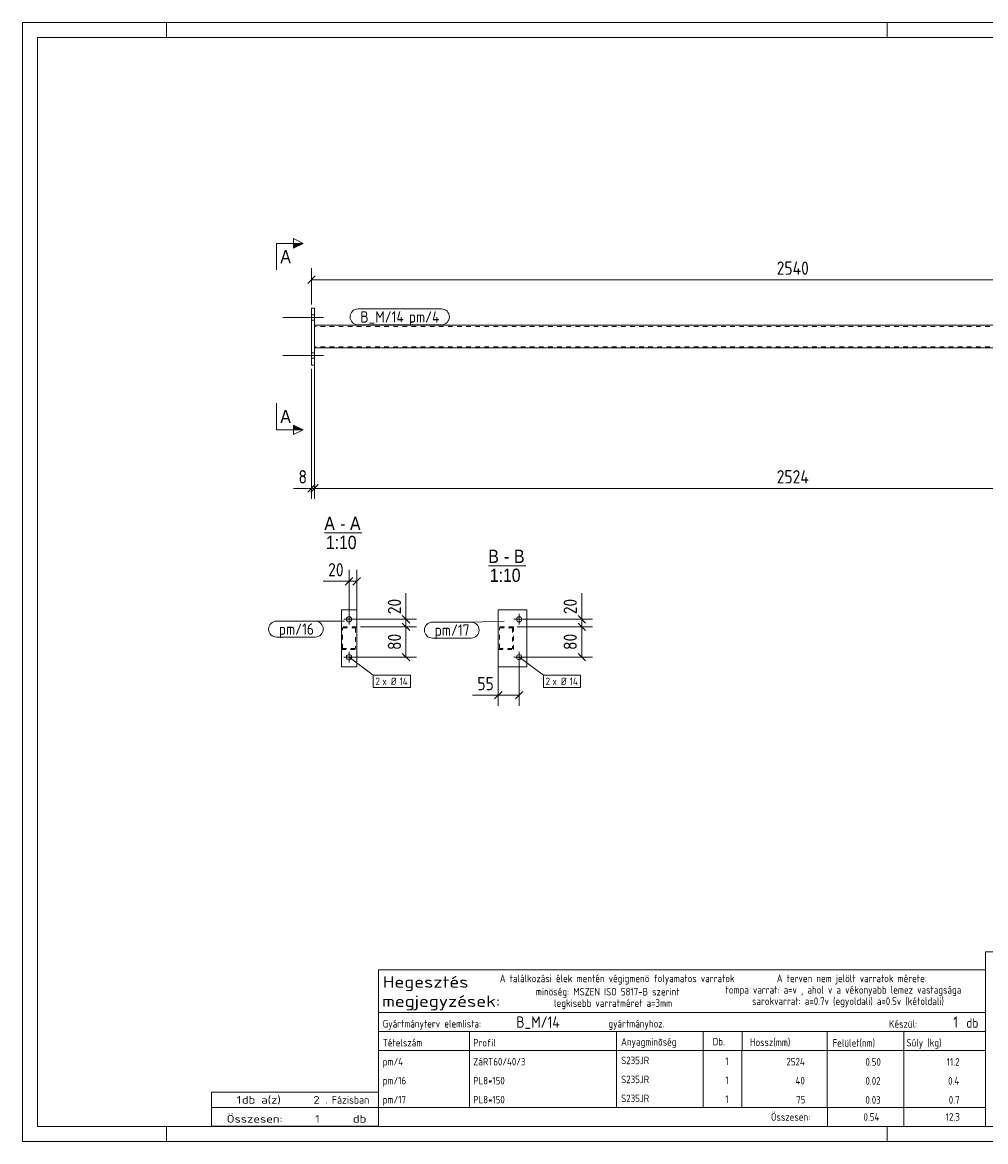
# Model space of a CAD drawing. Header units: millimetres. Extents: x 1 to 419, y 1 to 296.
# Tile 1 of 2: x 1 to 255, y 1 to 296. Entities that reach past the tile are written whole.
import ezdxf

# ---------------------------------------------------------------- set-up
doc = ezdxf.new("R2010")
doc.units = ezdxf.units.MM
doc.header["$LTSCALE"] = 0.6
doc.linetypes.add('XKITLINE00', pattern=[0])
doc.linetypes.add('XKITLINE02', pattern=[4, 2, -2])
for name, color, linetype, lineweight in [('Bolt', 7, 'Continuous', 0), ('BoltMark', 3, 'Continuous', 0), ('DrawingSheet', 5, 'Continuous', 0), ('OtherObjectType', 1, 'Continuous', 0), ('Part', 2, 'Continuous', 0), ('PartMark', 3, 'Continuous', 0), ('Section', 6, 'Continuous', 0), ('Z-DIMENSIONS', 1, 'Continuous', 0)]:
    doc.layers.add(name, color=color, linetype=linetype, lineweight=lineweight)
doc.styles.add('ARIAL', font='ARIAL.TTF')
doc.styles.add('ISOCPEUR', font='ISOCPEUR.TTF')

msp = doc.modelspace()

# ---------------------------------------------------------------- hatches: boundary and pattern name
at = {"layer": 'Section'}
for points in [[(72.5, 237.75), (75, 237.75), (72.5, 236.5)], [(72.5, 189.87), (75, 188.62), (72.5, 188.62)]]:
    msp.add_hatch(color=6, dxfattribs=at).paths.add_polyline_path(points, flags=17)

# ---------------------------------------------------------------- linework, layer by layer
at = {"layer": 'Bolt', "color": 3, "linetype": 'XKITLINE00', "lineweight": 0}
for p, q in [((77.2, 218.88), (78, 218.88)), ((69.65, 218.18), (80.4, 218.18)), ((77.2, 217.48), (78, 217.48)), ((69.65, 208.18), (80.4, 208.18)), ((77.2, 208.88), (78, 208.88)), ((77.2, 207.48), (78, 207.48)), ((85.72, 138.68), (88.52, 138.68)), ((87.12, 137.28), (87.12, 140.08)), ((133.36, 138.68), (130.56, 138.68)), ((131.96, 137.28), (131.96, 140.08)), ((87.12, 127.28), (87.12, 130.08)), ((131.96, 127.28), (131.96, 130.08)), ((85.72, 128.68), (88.52, 128.68)), ((133.36, 128.68), (130.56, 128.68))]:
    msp.add_line(p, q, dxfattribs=at)
for centre in [(87.12, 138.68), (131.96, 138.68), (87.12, 128.68), (131.96, 128.68)]:
    msp.add_circle(centre, 0.7, dxfattribs=at)
at = {"layer": 'BoltMark', "color": 7, "linetype": 'XKITLINE00', "lineweight": 0}
for p, q in [((87.12, 128.68), (93.49, 123.92)), ((131.96, 128.68), (138.33, 123.92)), ((93.49, 123.92), (103.28, 123.92)), ((93.49, 120.72), (93.49, 123.92)), ((103.28, 120.72), (103.28, 123.92)), ((138.33, 123.92), (148.12, 123.92)), ((138.33, 120.72), (138.33, 123.92)), ((148.12, 120.72), (148.12, 123.92)), ((93.49, 120.72), (103.28, 120.72)), ((138.33, 120.72), (148.12, 120.72))]:
    msp.add_line(p, q, dxfattribs=at)
at = {"layer": 'DrawingSheet', "color": 2, "linetype": 'XKITLINE00', "lineweight": 0}
for p, q in [((419, 296), (1, 296)), ((1, 296), (1, 1)), ((39, 292), (39, 296)), ((229, 292), (229, 296)), ((39, 1), (39, 5)), ((229, 1), (229, 5)), ((1, 1), (419, 1))]:
    msp.add_line(p, q, dxfattribs=at)
at = {"layer": 'DrawingSheet', "color": 3, "linetype": 'XKITLINE00', "lineweight": 0}
for p, q in [((415, 292), (5, 292)), ((5, 292), (5, 5)), ((5, 5), (415, 5))]:
    msp.add_line(p, q, dxfattribs=at)
at = {"layer": 'OtherObjectType', "color": 6, "linetype": 'XKITLINE00', "lineweight": 0}
for p, q in [((80.6, 161.43), (90.48, 161.43)), ((123.83, 152.77), (133.71, 152.77))]:
    msp.add_line(p, q, dxfattribs=at)
at = {"layer": 'OtherObjectType', "color": 7, "linetype": 'XKITLINE00', "lineweight": 0}
for p, q in [((254.84, 51.05), (254.84, 6.75)), ((254.84, 51.05), (415, 51.05)), ((94.84, 35.01), (94.84, 46.26)), ((94.84, 46.26), (254.84, 46.26)), ((254.84, 46.26), (254.84, 35.01)), ((94.84, 35.01), (254.84, 35.01)), ((94.84, 35.01), (254.84, 35.01)), ((94.84, 35.01), (94.84, 30.01)), ((254.84, 35.01), (254.84, 30.01)), ((94.84, 30.01), (254.84, 30.01)), ((94.84, 30.01), (94.84, 25.01)), ((118.84, 30.01), (118.84, 25.01)), ((157.61, 25.01), (157.61, 30.01)), ((180.5, 30.01), (180.5, 25.01)), ((190.7, 30.01), (190.7, 25.13)), ((213.15, 30.01), (213.15, 25.01)), ((233.33, 30.01), (233.33, 25.01)), ((254.84, 30.01), (254.84, 25.01)), ((94.84, 25.01), (254.84, 25.01)), ((94.84, 25.01), (94.84, 20.01)), ((118.84, 25.01), (118.84, 20.01)), ((157.61, 20.01), (157.61, 25.01)), ((180.5, 25.01), (180.5, 20.01)), ((190.67, 25.01), (190.67, 20.01)), ((213.18, 25.01), (213.18, 20.01)), ((233.33, 25.01), (233.33, 20.01)), ((254.84, 25.01), (254.84, 20.01)), ((94.84, 20.01), (94.84, 15.01)), ((118.84, 20.01), (118.84, 15.01)), ((157.61, 15.01), (157.61, 20.01)), ((180.5, 20.01), (180.5, 15.01)), ((190.67, 20), (190.67, 15)), ((213.18, 20.01), (213.18, 15.01)), ((233.33, 20.01), (233.33, 15.01)), ((254.84, 20.01), (254.84, 15.01)), ((94.84, 15), (94.84, 10)), ((118.84, 15), (118.84, 10)), ((157.61, 10), (157.61, 15)), ((180.5, 15), (180.5, 10)), ((190.67, 15), (190.67, 10)), ((213.18, 15), (213.18, 10)), ((233.33, 15), (233.33, 10)), ((254.84, 15), (254.84, 10)), ((50.84, 10), (50.84, 14)), ((50.84, 14), (94.84, 14)), ((94.84, 10), (94.84, 14)), ((50.84, 10), (94.84, 10)), ((50.85, 5.02), (50.84, 9.99)), ((50.84, 9.98), (94.74, 9.98)), ((94.84, 10), (254.84, 10)), ((94.84, 10), (94.84, 5)), ((213.19, 10), (213.19, 5)), ((233.31, 10), (233.31, 5)), ((254.84, 10), (254.84, 5)), ((50.89, 5.03), (94.79, 5.03)), ((94.84, 5), (254.84, 5))]:
    msp.add_line(p, q, dxfattribs=at)
at = {"layer": 'Part', "color": 2, "linetype": 'XKITLINE00', "lineweight": 0}
for p, q in [((77.2, 220.68), (78, 220.68)), ((77.2, 205.68), (77.2, 220.68)), ((78, 220.68), (78, 205.68)), ((78, 210.18), (78, 216.18)), ((330.4, 216.18), (78, 216.18)), ((330.4, 210.18), (78, 210.18)), ((78, 205.68), (77.2, 205.68)), ((85.12, 126.18), (85.12, 141.18)), ((85.12, 141.18), (89.12, 141.18)), ((89.12, 126.18), (89.12, 141.18)), ((126.46, 126.18), (126.46, 141.18)), ((126.46, 141.18), (133.96, 141.18)), ((133.96, 141.18), (133.96, 126.18)), ((85.12, 126.18), (89.12, 126.18)), ((133.96, 126.18), (126.46, 126.18))]:
    msp.add_line(p, q, dxfattribs=at)
at = {"layer": 'Part', "color": 7, "linetype": 'XKITLINE02', "lineweight": 0}
for p, q in [((330.4, 215.88), (78, 215.88)), ((330.4, 210.48), (78, 210.48)), ((89.12, 136.68), (85.12, 136.68)), ((85.12, 136.68), (85.12, 130.68)), ((85.42, 130.98), (85.42, 136.38)), ((85.42, 136.38), (88.82, 136.38)), ((88.82, 136.38), (88.82, 130.98)), ((89.12, 130.68), (89.12, 136.68)), ((130.46, 136.68), (126.46, 136.68)), ((126.46, 136.68), (126.46, 130.68)), ((126.76, 130.98), (126.76, 136.38)), ((126.76, 136.38), (130.16, 136.38)), ((130.16, 136.38), (130.16, 130.98)), ((130.46, 130.68), (130.46, 136.68)), ((85.12, 130.68), (89.12, 130.68)), ((88.82, 130.98), (85.42, 130.98)), ((126.46, 130.68), (130.46, 130.68)), ((130.16, 130.98), (126.76, 130.98))]:
    msp.add_line(p, q, dxfattribs=at)
at = {"layer": 'PartMark', "color": 7, "linetype": 'XKITLINE00', "lineweight": 0}
for p, q in [((89.5, 220.48), (111.45, 220.48)), ((89.5, 216.28), (111.45, 216.28)), ((68, 138.18), (78.22, 138.18)), ((85.95, 138.15), (78.22, 138.18)), ((109.08, 137.93), (119.3, 137.93)), ((127.99, 138.15), (119.3, 137.93)), ((68, 133.98), (78.22, 133.98)), ((109.08, 133.73), (119.3, 133.73))]:
    msp.add_line(p, q, dxfattribs=at)
for centre, start, end in [((89.5, 218.38), 90, 270), ((111.45, 218.38), 270, 90), ((68, 136.08), 90, 270), ((78.22, 136.08), 270, 90), ((109.08, 135.83), 90, 270), ((119.3, 135.83), 270, 90)]:
    msp.add_arc(centre, 2.1, start, end, dxfattribs=at)
at = {"layer": 'Section', "color": 6, "linetype": 'XKITLINE00', "lineweight": 0}
for p, q in [((72.5, 236.5), (72.5, 239)), ((72.5, 239), (75, 237.75)), ((68, 237.75), (68, 230.75)), ((68, 237.75), (75, 237.75)), ((75, 237.75), (72.5, 236.5)), ((68, 188.62), (68, 195.62)), ((75, 188.62), (72.5, 189.87)), ((72.5, 189.87), (72.5, 187.37)), ((68, 188.62), (75, 188.62)), ((75, 188.62), (72.5, 187.37))]:
    msp.add_line(p, q, dxfattribs=at)
at = {"layer": 'Z-DIMENSIONS', "color": 7, "linetype": 'XKITLINE00', "lineweight": 0}
for p, q in [((77.2, 221.68), (77.2, 231.23)), ((78.19, 229.17), (76.21, 227.19)), ((77.2, 228.18), (331.2, 228.18)), ((78, 209.18), (78, 170.38)), ((78, 209.18), (78, 170.38)), ((77.2, 204.68), (77.2, 170.38)), ((78.19, 174.17), (76.21, 172.19)), ((78.99, 174.17), (77.01, 172.19)), ((78.99, 174.17), (77.01, 172.19)), ((77.2, 173.18), (72.47, 173.18)), ((77.2, 173.18), (72.47, 173.18)), ((77.2, 173.18), (78, 173.18)), ((78, 173.18), (330.4, 173.18)), ((87.12, 139.68), (87.12, 151.73)), ((89.12, 137.68), (89.12, 151.73)), ((87.12, 148.68), (80.29, 148.68)), ((87.12, 148.68), (80.29, 148.68)), ((88.11, 149.67), (86.13, 147.69)), ((87.12, 148.68), (89.12, 148.68)), ((90.11, 149.67), (88.13, 147.69)), ((102.12, 138.68), (102.12, 145.52)), ((102.12, 138.68), (102.12, 145.52)), ((148.46, 138.68), (148.46, 145.52)), ((148.46, 138.68), (148.46, 145.52)), ((88.12, 138.68), (104.92, 138.68)), ((101.13, 139.67), (103.11, 137.69)), ((102.12, 136.68), (102.12, 138.68)), ((132.96, 138.68), (151.26, 138.68)), ((147.47, 139.67), (149.45, 137.69)), ((148.46, 136.68), (148.46, 138.68)), ((90.12, 136.68), (104.92, 136.68)), ((90.12, 136.68), (104.92, 136.68)), ((101.13, 137.67), (103.11, 135.69)), ((101.13, 137.67), (103.11, 135.69)), ((102.12, 128.68), (102.12, 136.68)), ((131.46, 136.68), (151.26, 136.68)), ((131.46, 136.68), (151.26, 136.68)), ((147.47, 137.67), (149.45, 135.69)), ((147.47, 137.67), (149.45, 135.69)), ((148.46, 128.68), (148.46, 136.68)), ((88.12, 128.68), (104.92, 128.68)), ((101.13, 129.67), (103.11, 127.69)), ((126.46, 129.68), (126.46, 115.88)), ((131.96, 127.68), (131.96, 115.88)), ((132.96, 128.68), (151.26, 128.68)), ((147.47, 129.67), (149.45, 127.69)), ((126.46, 118.68), (119.63, 118.68)), ((126.46, 118.68), (119.63, 118.68)), ((127.45, 119.67), (125.47, 117.69)), ((126.46, 118.68), (131.96, 118.68)), ((132.95, 119.67), (130.97, 117.69))]:
    msp.add_line(p, q, dxfattribs=at)
at = {"layer": 'Z-DIMENSIONS', "color": 3}
for p in [(77.2, 228.18), (77.2, 173.18), (78, 173.18), (78, 173.18), (87.12, 148.68), (89.12, 148.68), (102.12, 138.68), (148.46, 138.68), (102.12, 136.68), (102.12, 136.68), (148.46, 136.68), (148.46, 136.68), (102.12, 128.68), (148.46, 128.68), (126.46, 118.68), (131.96, 118.68)]:
    msp.add_point(p, dxfattribs=at)

# ---------------------------------------------------------------- texts
at = {"layer": 'BoltMark', "color": 3, "style": 'ISOCPEUR', "width": 0.85}
for s, p in [('2', (94.09, 121.32)), ('x Ø', (95.89, 121.32)), ('14', (100.44, 121.32)), ('2', (138.93, 121.32)), ('x Ø', (140.73, 121.32)), ('14', (145.28, 121.32))]:
    msp.add_text(s, height=2, dxfattribs=at).set_placement(p)
at = {"layer": 'OtherObjectType', "color": 6, "style": 'ARIAL', "width": 0.85}
for s, p in [('A', (80.6, 162.18)), ('A', (87.37, 162.18)), ('-', (84.76, 162.18)), ('1:10', (81, 157.18)), ('B', (123.83, 153.52)), ('B', (130.6, 153.52)), ('-', (127.99, 153.52)), ('1:10', (124.23, 148.52))]:
    msp.add_text(s, height=3.5, dxfattribs=at).set_placement(p)
at = {"layer": 'OtherObjectType', "color": 7, "style": 'ISOCPEUR'}
for s, height, width, p in [('Hegesztés', 3, 1.19, (95.99, 41.57)), ('A találkozási élek mentén végigmenö folyamatos varratok', 2, 0.85, (126.84, 43.01)), ('A terven nem jelölt varratok mérete:', 2, 0.85, (199.86, 43.01)), ('minöség: MSZEN ISO 5817-B szerint', 2, 0.85, (136.34, 39.51)), ('tompa varrat: a=v , ahol v a vékonyabb lemez vastagsága', 2, 0.85, (186.34, 40.01)), ('megjegyzések:', 3, 1.19, (95.84, 36.51)), ('legkisebb varratméret a=3mm', 2, 0.85, (141.16, 36.51)), ('sarokvarrat: a=0.7v (egyoldali) a=0.5v (kétoldali)', 2, 0.85, (193.34, 37.01)), ('Gyártmányterv elemlista:                               gyártmányhoz.', 2, 0.85, (95.99, 31.07)), ('Készül:', 2, 0.85, (229.47, 31.01)), ('db', 2.5, 0.85, (249.84, 31.01)), ('Tételszám', 2, 0.85, (95.99, 26.07)), ('Profil', 2, 0.85, (119.84, 26.07)), ('Anyagminõség', 2, 0.85, (158.83, 26.29)), ('Db.', 2, 0.85, (182.96, 26.35)), ('Hossz(mm)', 2, 0.85, (192.78, 26.21)), ('Felület(nm)', 2, 0.85, (214.56, 26.01)), ('Súly (kg)', 2, 0.85, (234.05, 26.07)), ('1', 2, 1.211571, (57.48, 11)), ('db a(z)', 2, 1.211571, (58.84, 11)), ('2', 2, 1.211571, (77.7, 11)), ('. Fázisban', 2, 0.935, (80.84, 11)), ('Összesen:', 2, 0.85, (198.33, 6.5)), ('Összesen:            db', 2, 1.211571, (54.84, 6)), ('1', 2, 1.211571, (78.19, 6))]:
    msp.add_text(s, height=height, dxfattribs=dict(at, width=width)).set_placement(p)
at = {"layer": 'OtherObjectType', "color": 5, "style": 'ISOCPEUR', "width": 0.85}
for s, height, p in [('B_M/14', 3, (131.2, 31.01)), ('1', 3, (246.41, 31.01)), ('pm/4', 2, (95.99, 21.07)), ('ZáRT60/40/3', 2, (119.84, 21.07)), ('S235JR', 2, (158.83, 21.41)), ('1', 2, (186.28, 21.18)), ('2524', 2, (202.41, 21.07)), ('0.50', 2, (223.23, 21.01)), ('11.2', 2, (244.68, 21.01)), ('pm/16', 2, (95.99, 16.07)), ('PL8*150', 2, (119.84, 16.07)), ('S235JR', 2, (158.83, 16.4)), ('1', 2, (186.28, 16.17)), ('40', 2, (204.81, 16.07)), ('0.02', 2, (223.23, 16)), ('0.4', 2, (245.02, 16)), ('pm/17', 2, (95.99, 11.06)), ('PL8*150', 2, (119.84, 11.06)), ('S235JR', 2, (158.83, 11.4)), ('1', 2, (186.28, 11.17)), ('75', 2, (204.98, 11.06)), ('0.03', 2, (223.23, 11)), ('0.7', 2, (245.19, 11)), ('0.54', 2, (222.72, 6.5)), ('12.3', 2, (244.41, 6.5))]:
    msp.add_text(s, height=height, dxfattribs=at).set_placement(p)
at = {"layer": 'PartMark', "color": 1, "style": 'ISOCPEUR', "width": 0.85}
msp.add_text('B_M/14', height=3, dxfattribs=at).set_placement((90.1, 216.88))
at = {"layer": 'PartMark', "color": 3, "style": 'ISOCPEUR', "width": 0.85}
for s, p in [('pm/4', (102.86, 216.88)), ('pm/16', (68.6, 134.58)), ('pm/17', (109.68, 134.33))]:
    msp.add_text(s, height=3, dxfattribs=at).set_placement(p)
at = {"layer": 'Section', "color": 6, "style": 'ARIAL', "width": 0.85}
for p in [(69, 232.5), (69, 190.37)]:
    msp.add_text('A', height=3.5, dxfattribs=at).set_placement(p)
at = {"layer": 'Z-DIMENSIONS', "color": 3, "style": 'ISOCPEUR', "width": 0.85}
for s, p in [('2540', (199.84, 229.48)), ('8', (73.78, 174.48)), ('2524', (199.84, 174.48)), ('20', (81.6, 149.98)), ('55', (120.94, 119.98))]:
    msp.add_text(s, height=3.5, dxfattribs=at).set_placement(p)
for s, p in [('20', (100.82, 140)), ('20', (147.16, 140)), ('80', (100.82, 130.58)), ('80', (147.16, 130.58))]:
    msp.add_text(s, height=3.5, rotation=90.0002, dxfattribs=at).set_placement(p)

doc.saveas('drawing.dxf')
